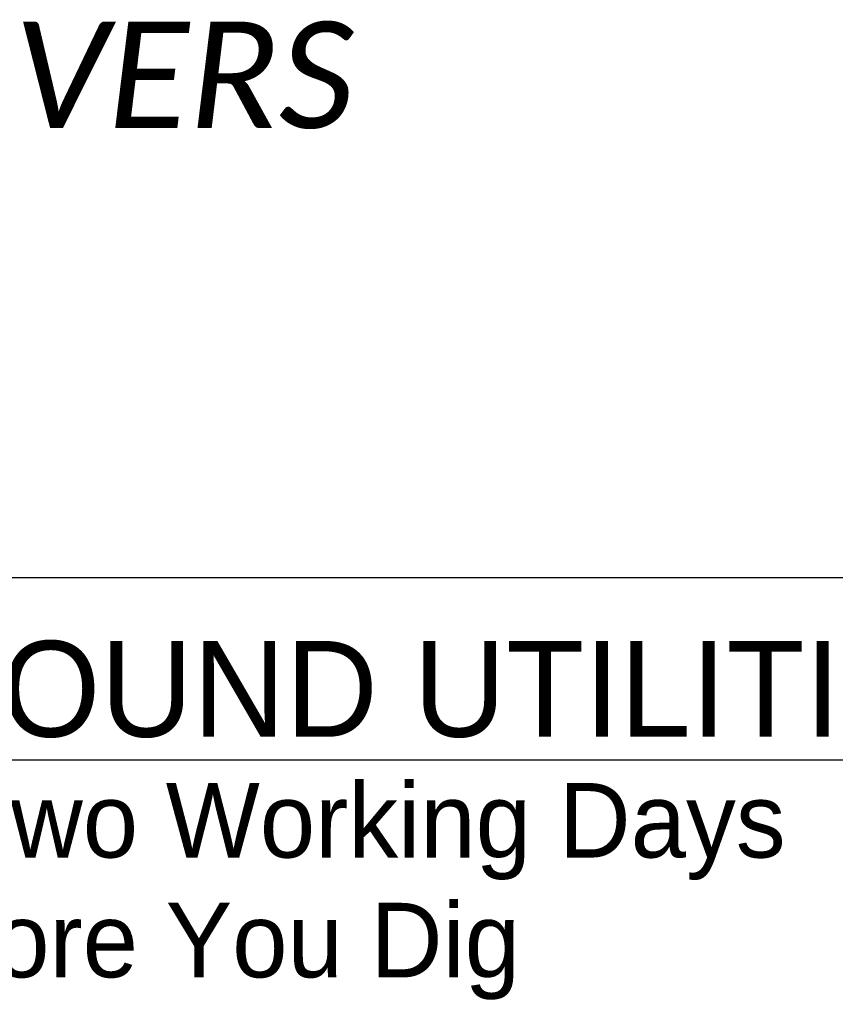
# Paper-space layout 'Layout1' of a CAD drawing. Extents: x 0 to 39.3, y 0 to 22.
# Tile 4 of 131: x 4.2 to 5.7, y 3.7 to 5.5. Entities that reach past the tile are written whole.
import ezdxf

# ---------------------------------------------------------------- set-up
doc = ezdxf.new("R2010")
doc.units = 0
doc.header["$MEASUREMENT"] = 0
doc.layers.add('SH_Data', color=7, linetype='Continuous', lineweight=0)
doc.layers.add('SH_Text', color=7, linetype='Continuous', lineweight=13)
doc.styles.add('_Font 70 Title (0.20)', font='font70.shx', dxfattribs={"height": 0.2})
doc.styles.add('Font 70-Sub Title', font='font70.shx', dxfattribs={"height": 0.17})
doc.styles.add('Style-Calibri IF', font='calibrii.ttf')

# ---------------------------------------------------------------- blocks, each defined once
blk = doc.blocks.new('OUPS LOGO2')
at = {"layer": 'SH_Data', "lineweight": 30}
for p, q in [((4.250000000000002, 2.3375), (8.881784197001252e-16, 2.3375)), ((1.332267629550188e-15, 1.995930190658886), (4.25, 1.995930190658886))]:
    blk.add_line(p, q, dxfattribs=at)
at = {"layer": 'SH_Text', "insert": (2.124449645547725, 2.127854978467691), "char_height": 0.18, "attachment_point": 5, "line_spacing_factor": 1.266666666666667, "style": '_Font 70 Title (0.20)'}
blk.add_mtext('UNDERGROUND UTILITIES', dxfattribs=at)
at = {"layer": 'SH_Text', "lineweight": 30, "insert": (2.124449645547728, 1.748522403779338), "char_height": 0.14, "attachment_point": 5, "line_spacing_factor": 0.9642857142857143, "style": 'Font 70-Sub Title'}
blk.add_mtext('Contact Two Working Days\\PBefore You Dig', dxfattribs=at)

psp = doc.layouts.get("Layout1")

# ---------------------------------------------------------------- block references
at = {"layer": 'SH_Text', "color": 7}
psp.add_blockref('OUPS LOGO2', (2.377511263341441, 2.14279348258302), dxfattribs=at)

# ---------------------------------------------------------------- texts
at = {"layer": 'SH_Text', "lineweight": 0, "style": 'Style-Calibri IF'}
psp.add_text('ADA DESIGN WAIVERS', height=0.2, dxfattribs=at).set_placement((1.994416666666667, 5.32562074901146))

doc.saveas('drawing.dxf')
